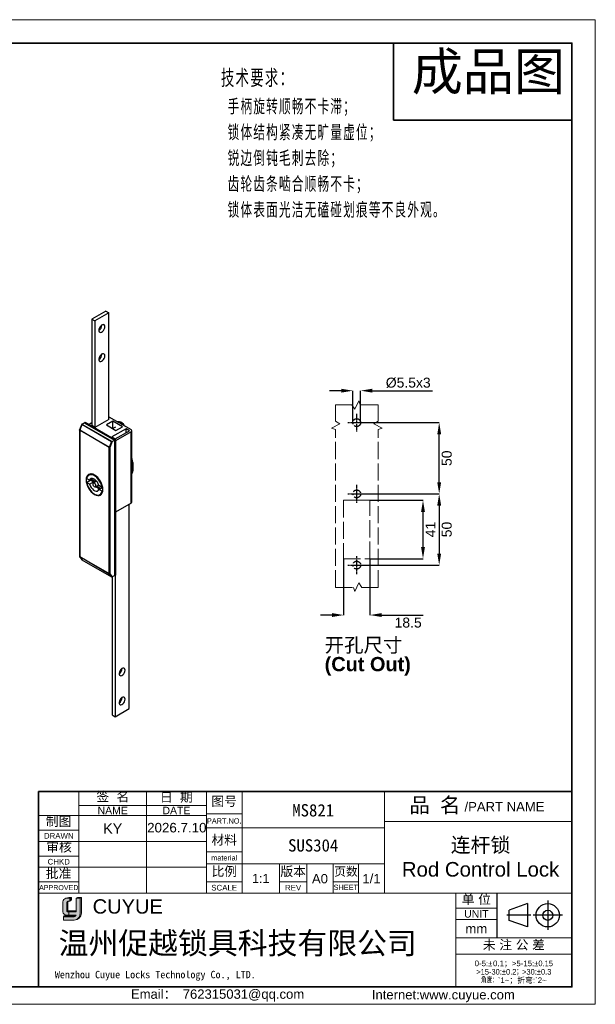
# Model space of a CAD drawing. Header units: millimetres. Extents: x 3821 to 4798, y 2217 to 2907.
# Tile 2 of 2: x 4394 to 4798, y 2217 to 2907. Entities that reach past the tile are written whole.
import ezdxf

# ---------------------------------------------------------------- set-up
doc = ezdxf.new("R2010")
doc.units = ezdxf.units.MM
for name, pattern in [('ACAD_ISO02W100', [15, 12, -3]), ('CENTER', [10.159999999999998, 6.35, -1.27, 1.27, -1.27]), ('CENTER2', [1.125, 0.75, -0.125, 0.125, -0.125])]:
    doc.linetypes.add(name, pattern=pattern)
for name, color, linetype, lineweight in [('0007', 7, 'Continuous', 5), ('实线层', 7, 'Continuous', 25), ('尺寸线层', 3, 'Continuous', 18), ('粗实线层', 7, 'Continuous', 35), ('细实线层', 3, 'Continuous', 18), ('虚线层', 6, 'ACAD_ISO02W100', 18)]:
    doc.layers.add(name, color=color, linetype=linetype, lineweight=lineweight)
for name, color, linetype in [('1轮廓实线层', 7, 'Continuous'), ('2细线层', 3, 'Continuous'), ('中心线层', 1, 'CENTER')]:
    doc.layers.add(name, color=color, linetype=linetype)
doc.styles.add('ARIAL', font='arial.ttf')
doc.styles.add('SLDTEXTSTYLE1', font='txt')
doc.styles.get("Standard").update_dxf_attribs({"font": 'arial.ttf'})
doc.styles.add('TEXTSTYLE_2', font='arial.ttf')
doc.styles.add('TEXTSTYLE_3', font='arial.ttf')
doc.styles.add('TEXTSTYLE_4', font='arial.ttf')
doc.styles.add('标准', font='txt', dxfattribs={"width": 0.667})
doc.dimstyles.new('SLDDIMSTYLE0', dxfattribs={"dimtxt": 7, "dimasz": 8.16, "dimexe": 0, "dimexo": 0.0625, "dimgap": 1.75, "dimtad": 2, "dimdec": 0, "dimrnd": 1e-09, "dimzin": 4, "dimdsep": 46, "dimtxsty": 'SLDTEXTSTYLE1', "dimsah": 1, "dimcen": 0.09, "dimadec": 0, "dimazin": 1, "dimtfac": 1, "dimtofl": 0, "dimtmove": 0, "dimatfit": 3, "dimfxl": 1, "dimfrac": 2, "dimtolj": 1, "dimtzin": 12, "dimarcsym": 0})

# ---------------------------------------------------------------- blocks, each defined once
blk = doc.blocks.new('*D34')
at = {"layer": '2细线层', "color": 0, "lineweight": -2, "ltscale": 5, "transparency": 16777216}
for p, q in [((4619.710174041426, 2647.085749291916), (4611.550174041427, 2647.085749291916)), ((4627.870174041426, 2624.745993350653), (4627.870174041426, 2647.085749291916)), ((4633.370174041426, 2624.745993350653), (4633.370174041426, 2647.085749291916)), ((4641.530174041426, 2647.085749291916), (4683.878441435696, 2647.085749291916))]:
    blk.add_line(p, q, dxfattribs=at)
at = {"layer": '2细线层', "color": 0, "ltscale": 5, "transparency": 16777216}
for points in [[(4619.710174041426, 2648.445749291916), (4619.710174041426, 2645.725749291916), (4627.870174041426, 2647.085749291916)], [(4641.530174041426, 2648.445749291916), (4641.530174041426, 2645.725749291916), (4633.370174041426, 2647.085749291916)]]:
    blk.add_solid(points, dxfattribs=at)
at = {"layer": 'Defpoints', "color": 0, "ltscale": 5, "transparency": 16777216}
for p in [(4633.370174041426, 2647.085749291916), (4627.870174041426, 2624.683493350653), (4633.370174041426, 2624.683493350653)]:
    blk.add_point(p, dxfattribs=at)
at = {"layer": '2细线层', "color": 0, "ltscale": 5, "transparency": 16777216, "insert": (4666.784307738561, 2652.60553101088), "char_height": 7, "attachment_point": 5}
blk.add_mtext('\\A1;%%C5.5x3', dxfattribs=at)
blk = doc.blocks.new('*D35')
at = {"layer": '2细线层', "color": 0, "lineweight": -2, "ltscale": 5, "transparency": 16777216}
for p, q in [((4639.932674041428, 2570.183493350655), (4677.148066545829, 2570.183493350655)), ((4677.148066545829, 2537.343493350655), (4677.148066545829, 2562.023493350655)), ((4639.932674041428, 2529.183493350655), (4677.148066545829, 2529.183493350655))]:
    blk.add_line(p, q, dxfattribs=at)
at = {"layer": '2细线层', "color": 0, "ltscale": 5, "transparency": 16777216}
for points in [[(4675.78806654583, 2562.023493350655), (4678.508066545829, 2562.023493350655), (4677.148066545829, 2570.183493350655)], [(4675.78806654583, 2537.343493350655), (4678.508066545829, 2537.343493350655), (4677.148066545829, 2529.183493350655)]]:
    blk.add_solid(points, dxfattribs=at)
at = {"layer": 'Defpoints', "color": 0, "ltscale": 5, "transparency": 16777216}
for p in [(4639.870174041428, 2570.183493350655), (4677.148066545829, 2570.183493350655), (4639.870174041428, 2529.183493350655)]:
    blk.add_point(p, dxfattribs=at)
at = {"layer": '2细线层', "color": 0, "ltscale": 5, "transparency": 16777216, "insert": (4682.412391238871, 2549.683493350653), "char_height": 7, "attachment_point": 5, "rotation": 90}
blk.add_mtext('\\A1;41', dxfattribs=at)
blk = doc.blocks.new('*D36')
at = {"layer": '2细线层', "color": 0, "lineweight": -2, "ltscale": 5, "transparency": 16777216}
for p, q in [((4621.370174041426, 2529.120993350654), (4621.370174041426, 2489.663750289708)), ((4639.870174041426, 2529.120993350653), (4639.870174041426, 2489.663750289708)), ((4613.210174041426, 2489.663750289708), (4605.050174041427, 2489.663750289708)), ((4648.030174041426, 2489.663750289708), (4677.266572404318, 2489.663750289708))]:
    blk.add_line(p, q, dxfattribs=at)
at = {"layer": '2细线层', "color": 0, "ltscale": 5, "transparency": 16777216}
for points in [[(4613.210174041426, 2491.023750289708), (4613.210174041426, 2488.303750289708), (4621.370174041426, 2489.663750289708)], [(4648.030174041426, 2491.023750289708), (4648.030174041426, 2488.303750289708), (4639.870174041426, 2489.663750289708)]]:
    blk.add_solid(points, dxfattribs=at)
at = {"layer": 'Defpoints', "color": 0, "ltscale": 5, "transparency": 16777216}
for p in [(4621.370174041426, 2529.183493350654), (4639.870174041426, 2529.183493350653), (4639.870174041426, 2489.663750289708)]:
    blk.add_point(p, dxfattribs=at)
at = {"layer": '2细线层', "color": 0, "ltscale": 5, "transparency": 16777216, "insert": (4666.728373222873, 2484.339739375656), "char_height": 7, "attachment_point": 5}
blk.add_mtext('\\A1;18.5', dxfattribs=at)
blk = doc.blocks.new('*D37')
at = {"layer": '2细线层', "color": 0, "lineweight": -2, "ltscale": 5, "transparency": 16777216}
for p, q in [((4630.682674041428, 2574.683493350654), (4688.524996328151, 2574.683493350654)), ((4688.524996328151, 2566.523493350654), (4688.524996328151, 2532.843493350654)), ((4630.682674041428, 2524.683493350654), (4688.524996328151, 2524.683493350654))]:
    blk.add_line(p, q, dxfattribs=at)
at = {"layer": '2细线层', "color": 0, "ltscale": 5, "transparency": 16777216}
for points in [[(4687.164996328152, 2566.523493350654), (4689.884996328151, 2566.523493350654), (4688.524996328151, 2574.683493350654)], [(4687.164996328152, 2532.843493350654), (4689.884996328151, 2532.843493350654), (4688.524996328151, 2524.683493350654)]]:
    blk.add_solid(points, dxfattribs=at)
at = {"layer": 'Defpoints', "color": 0, "ltscale": 5, "transparency": 16777216}
for p in [(4630.620174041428, 2574.683493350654), (4630.620174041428, 2524.683493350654), (4688.524996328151, 2524.683493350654)]:
    blk.add_point(p, dxfattribs=at)
at = {"layer": '2细线层', "color": 0, "ltscale": 5, "transparency": 16777216, "insert": (4693.849007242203, 2549.683493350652), "char_height": 7, "attachment_point": 5, "rotation": 90}
blk.add_mtext('\\A1;50', dxfattribs=at)
blk = doc.blocks.new('*D38')
at = {"layer": '2细线层', "color": 0, "lineweight": -2, "ltscale": 5, "transparency": 16777216}
for p, q in [((4630.682674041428, 2624.683493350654), (4688.524996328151, 2624.683493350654)), ((4688.524996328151, 2582.843493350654), (4688.524996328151, 2616.523493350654)), ((4630.682674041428, 2574.683493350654), (4688.524996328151, 2574.683493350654))]:
    blk.add_line(p, q, dxfattribs=at)
at = {"layer": '2细线层', "color": 0, "ltscale": 5, "transparency": 16777216}
for points in [[(4687.164996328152, 2616.523493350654), (4689.884996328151, 2616.523493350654), (4688.524996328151, 2624.683493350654)], [(4687.164996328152, 2582.843493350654), (4689.884996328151, 2582.843493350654), (4688.524996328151, 2574.683493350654)]]:
    blk.add_solid(points, dxfattribs=at)
at = {"layer": 'Defpoints', "color": 0, "ltscale": 5, "transparency": 16777216}
for p in [(4630.620174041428, 2624.683493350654), (4688.524996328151, 2624.683493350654), (4630.620174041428, 2574.683493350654)]:
    blk.add_point(p, dxfattribs=at)
at = {"layer": '2细线层', "color": 0, "ltscale": 5, "transparency": 16777216, "insert": (4693.849007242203, 2599.683493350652), "char_height": 7, "attachment_point": 5, "rotation": 90}
blk.add_mtext('\\A1;50', dxfattribs=at)
blk = doc.blocks.new('*U39')
at = {"layer": '中心线层', "color": 0, "linetype": 'CENTER2', "transparency": 16777216}
for p, q in [((-6.25, 0), (-0.5499999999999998, 0)), ((0, 0.55), (0, 6.25)), ((0.55, 0), (6.25, 0)), ((0, -6.25), (0, -0.5499999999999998))]:
    blk.add_line(p, q, dxfattribs=at)
at = {"layer": '中心线层', "color": 0, "linetype": 'Continuous', "transparency": 16777216}
for p, q in [((-0.275, 0), (0.275, 0)), ((0, -0.275), (0, 0.275))]:
    blk.add_line(p, q, dxfattribs=at)
blk = doc.blocks.new('*U40')
at = {"layer": '中心线层', "color": 0, "linetype": 'CENTER2', "transparency": 16777216}
for p, q in [((-6.25, 0), (-0.5499999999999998, 0)), ((0, 0.55), (0, 6.25)), ((0.55, 0), (6.25, 0)), ((0, -6.25), (0, -0.5499999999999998))]:
    blk.add_line(p, q, dxfattribs=at)
at = {"layer": '中心线层', "color": 0, "linetype": 'Continuous', "transparency": 16777216}
for p, q in [((-0.275, 0), (0.275, 0)), ((0, -0.275), (0, 0.275))]:
    blk.add_line(p, q, dxfattribs=at)
blk = doc.blocks.new('*U41')
at = {"layer": '中心线层', "color": 0, "linetype": 'CENTER2', "transparency": 16777216}
for p, q in [((-6.25, 0), (-0.5499999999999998, 0)), ((0, 0.55), (0, 6.25)), ((0.55, 0), (6.25, 0)), ((0, -6.25), (0, -0.5499999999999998))]:
    blk.add_line(p, q, dxfattribs=at)
at = {"layer": '中心线层', "color": 0, "linetype": 'Continuous', "transparency": 16777216}
for p, q in [((-0.275, 0), (0.275, 0)), ((0, -0.275), (0, 0.275))]:
    blk.add_line(p, q, dxfattribs=at)

msp = doc.modelspace()

# ---------------------------------------------------------------- hatches: boundary and pattern name
at = {"layer": '实线层'}
h = msp.add_hatch(color=30, dxfattribs=at)
edge = h.paths.add_edge_path(flags=0)
edge.add_arc((4427.968651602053, 2288.083840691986), 0.9401579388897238, 103.89623382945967, 180.1196323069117, ccw=False)
edge.add_line((4427.742859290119, 2288.996482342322), (4429.212847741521, 2288.996482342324))
edge.add_line((4429.212847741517, 2288.996482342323), (4429.212847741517, 2291.008039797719))
edge.add_line((4429.212847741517, 2291.008039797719), (4426.25865367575, 2291.008039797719))
edge.add_arc((4427.184305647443, 2288.233613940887), 2.924768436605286, 108.4506221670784, 173.4013944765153)
edge.add_line((4424.278912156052, 2288.569707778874), (4424.278912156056, 2281.465933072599))
edge.add_arc((4426.781551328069, 2281.699081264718), 2.513475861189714, 185.3223660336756, 272.7233690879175)
edge.add_line((4426.900976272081, 2279.188444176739), (4428.475941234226, 2279.188444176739))
edge.add_line((4428.475941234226, 2279.188444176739), (4428.475941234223, 2281.465933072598))
edge.add_line((4428.47594123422, 2281.4659330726), (4427.766945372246, 2281.4659330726))
edge.add_arc((4427.707826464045, 2282.143255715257), 0.6798977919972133, 177.6597996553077, 274.98831874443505, ccw=False)
edge.add_line((4427.02849571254, 2282.171017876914), (4427.028495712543, 2288.081877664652))
h = msp.add_hatch(color=254, dxfattribs=at)
h.paths.add_polyline_path([(4428.407252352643, 2291.606350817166), (4426.258653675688, 2291.008039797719), (4429.212847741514, 2291.008039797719), (4430.228864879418, 2291.606350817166)], flags=0)
h.paths.add_polyline_path([(4433.540028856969, 2291.008039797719), (4436.418058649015, 2291.008039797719), (4437.263882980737, 2291.606350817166), (4434.600927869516, 2291.606350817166)], flags=0)
h = msp.add_hatch(color=251, dxfattribs=at)
edge = h.paths.add_edge_path(flags=0)
edge.add_line((4427.706497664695, 2282.580058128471), (4427.706497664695, 2288.081877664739))
edge.add_arc((4428.646653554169, 2288.083840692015), 0.9401579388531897, 103.89623382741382, 180.1196323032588, ccw=False)
edge.add_line((4428.420861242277, 2288.996482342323), (4427.742859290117, 2288.996482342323))
edge.add_arc((4427.968651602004, 2288.083840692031), 0.9401579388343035, 103.8962338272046, 180.1196323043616)
edge.add_line((4427.028495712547, 2288.081877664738), (4427.02849571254, 2282.171017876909))
edge.add_arc((4427.707826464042, 2282.143255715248), 0.6798977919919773, 177.6597996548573, 274.9883187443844)
edge.add_line((4427.766945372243, 2281.465933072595), (4433.540028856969, 2281.465933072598))
edge.add_line((4433.540028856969, 2281.4659330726), (4433.540028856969, 2282.038277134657))
edge.add_line((4433.540028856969, 2282.038277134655), (4428.140413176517, 2282.038277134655))
edge.add_arc((4428.240685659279, 2282.563239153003), 0.5344527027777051, 178.1966309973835, 259.1862447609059, ccw=False)
msp.add_hatch(color=251, dxfattribs=at).paths.add_polyline_path([(4429.212847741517, 2288.996482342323), (4430.228864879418, 2289.768479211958), (4430.228864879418, 2291.606350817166), (4429.212847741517, 2291.008039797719)], flags=0)
h = msp.add_hatch(color=251, dxfattribs=at)
edge = h.paths.add_edge_path(flags=0)
edge.add_line((4437.263882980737, 2291.606350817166), (4436.418058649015, 2291.008039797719))
edge.add_line((4436.418058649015, 2291.008039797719), (4436.418058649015, 2280.460588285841))
edge.add_arc((4431.644349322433, 2280.274396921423), 4.777339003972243, -71.74154242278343, 2.2336036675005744, ccw=False)
edge.add_arc((4432.349554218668, 2280.589456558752), 4.916018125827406, 279.2658368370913, 358.4978790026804)
edge.add_line((4437.263882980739, 2280.460588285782), (4437.263882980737, 2291.606350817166))
h = msp.add_hatch(color=251, dxfattribs=at)
edge = h.paths.add_edge_path(flags=0)
edge.add_line((4425.20196156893, 2278.64724115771), (4424.596809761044, 2277.981250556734))
edge.add_line((4424.596809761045, 2277.981250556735), (4432.104568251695, 2277.981250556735))
edge.add_arc((4431.829504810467, 2279.765367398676), 1.805196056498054, 278.7644802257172, 323.8869948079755)
edge.add_line((4433.287843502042, 2278.701421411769), (4425.20196156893, 2278.647241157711))
at = {"layer": '尺寸线层'}
h = msp.add_hatch(color=179, dxfattribs=at)
edge = h.paths.add_edge_path(flags=0)
edge.add_line((4436.418058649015, 2291.008039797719), (4433.540028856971, 2291.008039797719))
edge.add_line((4433.540028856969, 2291.008039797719), (4433.540028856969, 2281.465933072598))
edge.add_line((4433.540028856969, 2281.4659330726), (4428.475941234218, 2281.4659330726))
edge.add_line((4428.47594123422, 2281.4659330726), (4428.47594123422, 2279.188444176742))
edge.add_line((4428.47594123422, 2279.188444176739), (4433.540028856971, 2279.188444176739))
edge.add_arc((4431.82950472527, 2279.765367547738), 1.805196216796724, 278.7644821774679, 341.36184450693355, ccw=False)
edge.add_line((4432.104568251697, 2277.981250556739), (4424.596809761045, 2277.981250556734))
edge.add_line((4424.596809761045, 2277.981250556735), (4424.596809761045, 2275.67414625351))
edge.add_line((4424.596809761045, 2275.67414625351), (4432.266133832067, 2275.67414625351))
edge.add_arc((4432.349554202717, 2280.589455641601), 4.916017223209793, 269.0276957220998, 279.2658387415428)
edge.add_arc((4431.644349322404, 2280.274396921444), 4.777339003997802, 288.258457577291, 362.2336036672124)
edge.add_line((4436.418058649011, 2280.460588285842), (4436.418058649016, 2291.008039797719))

# ---------------------------------------------------------------- linework, layer by layer
at = {"color": 0, "linetype": 'Continuous'}
for p, q in [((4729.079307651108, 2294.48953665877), (4729.079307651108, 2263.172730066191)), ((4750.625963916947, 2287.199392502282), (4737.766398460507, 2282.542686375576)), ((4750.625963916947, 2287.199392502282), (4750.625963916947, 2270.807782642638)), ((4764.721181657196, 2289.308701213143), (4764.721181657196, 2268.698473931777)), ((4737.766398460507, 2275.464488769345), (4737.766398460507, 2282.542686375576)), ((4752.955019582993, 2279.003587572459), (4735.946080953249, 2279.003587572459)), ((4750.625963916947, 2270.807782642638), (4737.766398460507, 2275.464488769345)), ((4775.026295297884, 2279.003587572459), (4754.416068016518, 2279.003587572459))]:
    msp.add_line(p, q, dxfattribs=at)
for radius in [8.195804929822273, 3.539098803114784]:
    msp.add_circle((4764.721181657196, 2279.003587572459), radius, dxfattribs=at)
at = {"layer": '0007'}
for p, q in [((4424.278912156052, 2281.465933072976), (4424.278912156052, 2288.569707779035)), ((4426.258653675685, 2291.00803979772), (4428.407252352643, 2291.606350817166)), ((4426.258653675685, 2291.00803979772), (4429.212847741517, 2291.00803979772)), ((4427.02849571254, 2282.171017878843), (4427.02849571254, 2288.081877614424)), ((4427.706497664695, 2282.580058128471), (4427.706497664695, 2288.081877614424)), ((4427.742859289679, 2288.996482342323), (4429.212847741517, 2288.996482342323)), ((4428.407252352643, 2291.606350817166), (4430.228864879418, 2291.606350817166)), ((4429.212847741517, 2291.00803979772), (4430.228864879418, 2291.606350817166)), ((4429.212847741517, 2288.996482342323), (4429.212847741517, 2291.00803979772)), ((4429.212847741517, 2288.996482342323), (4430.228864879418, 2289.768479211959)), ((4430.228864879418, 2289.768479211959), (4430.228864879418, 2291.606350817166)), ((4433.540028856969, 2291.00803979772), (4434.600927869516, 2291.606350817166)), ((4433.540028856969, 2291.00803979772), (4436.418058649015, 2291.00803979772)), ((4433.540028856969, 2281.465933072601), (4433.540028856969, 2291.00803979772)), ((4434.600927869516, 2291.606350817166), (4437.263882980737, 2291.606350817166)), ((4436.418058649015, 2291.00803979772), (4437.263882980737, 2291.606350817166)), ((4436.418058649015, 2291.00803979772), (4436.418058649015, 2280.460588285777)), ((4437.263882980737, 2291.606350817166), (4437.263882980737, 2280.46058828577)), ((4427.766945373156, 2281.465933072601), (4433.540028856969, 2281.465933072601)), ((4428.140413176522, 2282.038277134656), (4433.540028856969, 2282.038277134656)), ((4428.47594123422, 2281.465933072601), (4428.47594123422, 2279.18844417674)), ((4424.596809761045, 2277.981250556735), (4425.20196156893, 2278.647241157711)), ((4424.596809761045, 2275.67414625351), (4424.596809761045, 2277.981250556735)), ((4424.596809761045, 2277.981250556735), (4432.104568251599, 2277.981250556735)), ((4424.596809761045, 2275.67414625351), (4432.266133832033, 2275.67414625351)), ((4425.20196156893, 2278.647241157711), (4433.287843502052, 2278.701421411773)), ((4426.900976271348, 2279.18844417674), (4433.540028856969, 2279.18844417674))]:
    msp.add_line(p, q, dxfattribs=at)
for centre, radius, start, end in [((4427.18430610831, 2288.233613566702), 2.924768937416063, 108.4506284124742, 173.4013882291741), ((4427.968651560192, 2288.083840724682), 0.9401578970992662, 103.8962318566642, 180.1196373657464), ((4428.646653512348, 2288.083840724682), 0.9401578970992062, 103.8962318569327, 180.1196373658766), ((4426.781551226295, 2281.699081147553), 2.51347574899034, 185.3223635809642, 272.7233715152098), ((4427.707826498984, 2282.143255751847), 0.6798978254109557, 177.6598026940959, 274.9883156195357), ((4428.240685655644, 2282.563239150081), 0.5344526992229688, 178.1966306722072, 259.1862450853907), ((4432.349554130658, 2280.589456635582), 4.916018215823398, 269.0276967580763, 358.4978781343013), ((4431.64434999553, 2280.274396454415), 4.777338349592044, 288.2424993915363, 2.233609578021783), ((4431.829504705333, 2279.765367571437), 1.805196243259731, 278.764482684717, 341.3618439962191)]:
    msp.add_arc(centre, radius, start, end, dxfattribs=at)
at = {"layer": '1轮廓实线层', "linetype": 'Continuous', "lineweight": 25, "ltscale": 5}
for p, q in [((4454.486996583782, 2702.952116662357), (4444.58750164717, 2697.237259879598)), ((4456.608316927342, 2701.727504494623), (4446.70882199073, 2696.012647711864)), ((4454.486996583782, 2702.952116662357), (4456.608316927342, 2701.727504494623)), ((4456.608316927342, 2627.136521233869), (4456.608316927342, 2701.727504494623)), ((4444.58750164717, 2697.237259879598), (4444.58750164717, 2622.768737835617)), ((4444.58750164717, 2697.237259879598), (4446.70882199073, 2696.012647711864)), ((4446.70882199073, 2696.012647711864), (4446.70882199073, 2621.544125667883)), ((4446.814888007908, 2621.482895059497), (4456.714382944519, 2627.197751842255)), ((4459.295322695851, 2625.707807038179), (4454.840549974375, 2623.136121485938)), ((4456.608316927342, 2628.728517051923), (4472.129310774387, 2619.768438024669)), ((4456.714382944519, 2627.197751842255), (4456.608316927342, 2627.258982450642)), ((4466.012837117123, 2621.829868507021), (4459.295322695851, 2625.707807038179)), ((4459.295322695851, 2620.564435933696), (4459.295322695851, 2625.707807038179)), ((4435.978996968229, 2619.414162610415), (4435.978996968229, 2530.792896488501)), ((4437.623258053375, 2623.558504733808), (4436.000683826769, 2619.526152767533)), ((4456.855804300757, 2607.290502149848), (4436.066864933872, 2619.291701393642)), ((4436.066864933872, 2619.291701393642), (4436.066864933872, 2530.670435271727)), ((4437.631298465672, 2623.24792466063), (4436.097517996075, 2619.43623913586)), ((4436.097517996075, 2619.43623913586), (4456.886457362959, 2607.435039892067)), ((4437.631298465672, 2623.575575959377), (4458.783195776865, 2611.36484555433)), ((4458.420237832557, 2611.246725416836), (4437.631298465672, 2623.24792466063)), ((4437.729041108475, 2623.667392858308), (4439.248845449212, 2624.544757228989)), ((4439.248845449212, 2624.544757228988), (4439.955952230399, 2624.9529612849)), ((4439.248845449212, 2624.544757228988), (4460.462048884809, 2612.298635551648)), ((4439.955952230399, 2624.9529612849), (4461.169155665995, 2612.706839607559)), ((4444.58750164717, 2624.442374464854), (4442.713956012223, 2623.360799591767)), ((4444.58750164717, 2622.891199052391), (4444.481435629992, 2622.829968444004)), ((4444.481435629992, 2622.829968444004), (4446.814888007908, 2621.482895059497)), ((4454.840549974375, 2623.136121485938), (4461.558064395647, 2619.25818295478)), ((4468.593776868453, 2620.339923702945), (4458.694281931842, 2614.625066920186)), ((4461.154201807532, 2621.467739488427), (4459.442393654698, 2620.479533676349)), ((4461.027734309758, 2613.277993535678), (4470.927229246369, 2618.992850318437)), ((4461.558064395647, 2619.25818295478), (4466.012837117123, 2621.829868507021)), ((4470.927229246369, 2618.992850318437), (4468.593776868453, 2620.339923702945)), ((4468.593776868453, 2617.64577693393), (4468.593776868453, 2620.339923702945)), ((4472.715097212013, 2568.898078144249), (4472.715097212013, 2618.952029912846)), ((4458.942244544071, 2611.421271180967), (4457.280068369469, 2607.290502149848)), ((4458.694281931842, 2614.625066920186), (4461.027734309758, 2613.277993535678)), ((4458.942244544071, 2611.421271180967), (4460.462048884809, 2612.298635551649)), ((4460.462048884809, 2612.298635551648), (4461.169155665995, 2612.706839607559)), ((4460.462048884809, 2612.298635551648), (4460.462048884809, 2517.334939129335)), ((4472.129310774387, 2618.135621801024), (4461.169155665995, 2611.808458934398)), ((4461.169155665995, 2612.706839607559), (4461.169155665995, 2517.743143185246)), ((4472.129310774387, 2568.081670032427), (4472.129310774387, 2618.135621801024)), ((4456.855804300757, 2518.669236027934), (4456.855804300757, 2607.290502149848)), ((4456.886457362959, 2607.435039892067), (4458.420237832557, 2611.246725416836)), ((4457.280068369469, 2607.290502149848), (4457.280068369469, 2518.669236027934)), ((4472.715097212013, 2596.303823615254), (4473.296036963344, 2596.63919299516)), ((4472.715097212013, 2590.588037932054), (4473.296036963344, 2590.923407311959)), ((4473.296036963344, 2596.63919299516), (4473.296036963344, 2590.923407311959)), ((4443.063813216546, 2584.25145784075), (4440.896958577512, 2585.502356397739)), ((4440.896958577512, 2582.766944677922), (4444.432492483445, 2584.807964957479)), ((4443.922688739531, 2588.684310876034), (4442.395232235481, 2587.8025290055)), ((4443.063813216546, 2584.25145784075), (4445.136038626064, 2585.447728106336)), ((4443.65467502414, 2584.358940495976), (4444.503203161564, 2584.84878536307)), ((4443.65467502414, 2584.358940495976), (4445.821529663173, 2583.108041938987)), ((4444.114199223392, 2584.857832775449), (4444.153554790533, 2584.646937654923)), ((4444.18490990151, 2584.89865318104), (4444.224265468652, 2584.687758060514)), ((4444.432492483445, 2584.807964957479), (4446.599347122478, 2583.557066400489)), ((4446.670057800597, 2583.597886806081), (4444.503203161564, 2584.84878536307)), ((4447.902544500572, 2583.649682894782), (4445.5699742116, 2582.303118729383)), ((4443.063813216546, 2581.516046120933), (4440.896958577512, 2582.766944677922)), ((4443.063813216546, 2581.516046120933), (4446.599347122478, 2583.557066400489)), ((4445.821529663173, 2583.108041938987), (4446.670057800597, 2583.597886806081)), ((4445.995120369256, 2582.548550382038), (4445.821529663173, 2583.108041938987)), ((4446.772937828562, 2582.997574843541), (4446.599347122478, 2583.557066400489)), ((4446.670057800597, 2583.597886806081), (4446.84364850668, 2583.038395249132)), ((4447.069852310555, 2579.704972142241), (4449.402422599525, 2581.05153630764)), ((4451.742867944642, 2579.241146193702), (4449.576013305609, 2580.492044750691)), ((4449.576013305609, 2577.756633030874), (4452.202582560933, 2579.272919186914)), ((4451.742867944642, 2576.505734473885), (4449.576013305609, 2577.756633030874)), ((4451.742867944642, 2579.241146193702), (4452.163226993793, 2579.48381430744)), ((4451.742867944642, 2576.505734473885), (4452.297218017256, 2576.825753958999)), ((4450.244594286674, 2574.205561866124), (4451.772050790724, 2575.087343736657)), ((4472.129310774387, 2568.081670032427), (4461.169155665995, 2561.754507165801)), ((4470.821163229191, 2424.064135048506), (4470.821163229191, 2567.326492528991)), ((4436.039175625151, 2530.612658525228), (4437.608107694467, 2528.525066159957)), ((4436.066864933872, 2530.670435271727), (4456.855804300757, 2518.669236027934)), ((4456.886457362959, 2518.56008955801), (4436.097517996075, 2530.561288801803)), ((4436.097517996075, 2530.561288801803), (4437.631298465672, 2528.520468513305)), ((4437.612118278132, 2528.521513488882), (4458.502400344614, 2516.461810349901)), ((4437.631298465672, 2528.520468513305), (4458.420237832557, 2516.519269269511)), ((4458.420237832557, 2516.519269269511), (4456.886457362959, 2518.56008955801)), ((4457.280068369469, 2518.669236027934), (4458.942244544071, 2516.457574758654)), ((4458.80034794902, 2516.404565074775), (4458.80034794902, 2419.573890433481)), ((4458.942244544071, 2516.457574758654), (4460.462048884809, 2517.334939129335)), ((4460.462048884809, 2517.334939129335), (4461.169155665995, 2517.743143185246)), ((4460.92166829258, 2517.600271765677), (4460.92166829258, 2418.349278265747)), ((4458.80034794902, 2419.573890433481), (4460.92166829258, 2418.349278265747)), ((4460.92166829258, 2418.349278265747), (4470.821163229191, 2424.064135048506))]:
    msp.add_line(p, q, dxfattribs=at)
at = {"layer": '1轮廓实线层', "linetype": 'Continuous', "lineweight": 25, "ltscale": 5, "flags": 128}
for points in [[(4453.779889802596, 2691.92928015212), (4453.664950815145, 2692.658318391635), (4453.332589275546, 2693.175648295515), (4452.818821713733, 2693.425209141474), (4452.179322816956, 2693.379957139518), (4451.483392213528, 2693.044796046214), (4450.806444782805, 2692.456045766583), (4450.221838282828, 2691.677506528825), (4449.792923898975, 2690.793545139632), (4449.566181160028, 2689.899952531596), (4449.566181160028, 2689.093563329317), (4449.792923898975, 2688.461762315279), (4450.221838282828, 2688.073014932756), (4450.806444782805, 2687.969447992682), (4451.483392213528, 2688.16228458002), (4452.179322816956, 2688.630627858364), (4452.818821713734, 2689.32372556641), (4453.332589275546, 2690.166469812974), (4453.664950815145, 2691.067536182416), (4453.779889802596, 2691.92928015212)], [(4453.779889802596, 2671.515759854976), (4453.664950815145, 2672.244798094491), (4453.332589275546, 2672.762127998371), (4452.818821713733, 2673.01168884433), (4452.179322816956, 2672.966436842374), (4451.483392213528, 2672.63127574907), (4450.806444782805, 2672.04252546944), (4450.221838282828, 2671.263986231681), (4449.792923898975, 2670.380024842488), (4449.566181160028, 2669.486432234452), (4449.566181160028, 2668.680043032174), (4449.792923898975, 2668.048242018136), (4450.221838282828, 2667.659494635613), (4450.806444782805, 2667.555927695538), (4451.483392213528, 2667.748764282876), (4452.179322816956, 2668.21710756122), (4452.818821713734, 2668.910205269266), (4453.332589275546, 2669.75294951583), (4453.664950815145, 2670.654015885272), (4453.779889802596, 2671.515759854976)], [(4467.792942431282, 2622.27177018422), (4467.643544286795, 2622.500633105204), (4466.851166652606, 2623.512462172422), (4465.966919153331, 2624.342240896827), (4465.042191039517, 2624.94174555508), (4464.13072414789, 2625.276135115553), (4463.285489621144, 2625.325976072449), (4462.747807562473, 2625.184264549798)], [(4436.097517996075, 2619.43623913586), (4436.059620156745, 2619.459705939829), (4436.030152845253, 2619.48142253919), (4436.010248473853, 2619.500554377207), (4436.000671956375, 2619.516366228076), (4436.000683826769, 2619.526152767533)], [(4473.292731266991, 2590.71720167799), (4473.473483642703, 2591.165469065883), (4473.633612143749, 2592.12678737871)], [(4473.633612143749, 2592.12678737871), (4473.57070434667, 2593.230493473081), (4473.296036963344, 2594.388757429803)], [(4440.574670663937, 2584.483985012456), (4440.687781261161, 2583.092521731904), (4441.022766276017, 2581.623936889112), (4441.566752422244, 2580.134667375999), (4442.298834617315, 2578.68194498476), (4443.190879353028, 2577.321597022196), (4444.208605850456, 2576.105900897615), (4445.312903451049, 2575.081575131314), (4446.461334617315, 2574.287983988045), (4447.60976578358, 2573.755624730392), (4448.714063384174, 2573.504955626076), (4449.731789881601, 2573.5456097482), (4450.623834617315, 2573.876024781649), (4451.355916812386, 2574.483503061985), (4451.899902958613, 2575.344699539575), (4452.234887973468, 2576.426518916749), (4452.347998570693, 2577.687387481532), (4452.234887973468, 2579.078850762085), (4451.899902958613, 2580.547435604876), (4451.355916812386, 2582.03670511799), (4450.623834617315, 2583.489427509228), (4449.731789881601, 2584.849775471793), (4448.714063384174, 2586.065471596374), (4447.60976578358, 2587.089797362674), (4446.461334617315, 2587.883388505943), (4445.312903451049, 2588.415747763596), (4444.208605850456, 2588.666416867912), (4443.190879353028, 2588.625762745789), (4442.298834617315, 2588.29534771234), (4441.566752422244, 2587.687869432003), (4441.022766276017, 2586.826672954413), (4440.687781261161, 2585.74485357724), (4440.574670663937, 2584.483985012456)], [(4451.742867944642, 2579.241146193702), (4451.380075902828, 2580.717660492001), (4450.79793621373, 2582.206588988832), (4450.021683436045, 2583.643389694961), (4449.08496653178, 2584.965780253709), (4448.028390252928, 2586.116437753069), (4446.897755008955, 2587.045483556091), (4445.7420715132, 2587.71264543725), (4444.611436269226, 2588.089003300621), (4443.554859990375, 2588.158242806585), (4442.61814308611, 2587.917362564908), (4441.841890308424, 2587.376804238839), (4441.259750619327, 2586.559999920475), (4440.896958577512, 2585.502356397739)], [(4449.576013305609, 2580.492044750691), (4449.139033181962, 2581.702686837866), (4448.495463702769, 2582.862131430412), (4447.692466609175, 2583.885412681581), (4446.788886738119, 2584.697542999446), (4445.850939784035, 2585.239008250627), (4444.947359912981, 2585.470129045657), (4444.144362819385, 2585.373968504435), (4443.500793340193, 2584.95757341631), (4443.063813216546, 2584.25145784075)], [(4440.896958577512, 2582.766944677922), (4441.259750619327, 2581.290430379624), (4441.841890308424, 2579.801501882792), (4442.61814308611, 2578.364701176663), (4443.554859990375, 2577.042310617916), (4444.611436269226, 2575.891653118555), (4445.7420715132, 2574.962607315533), (4446.897755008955, 2574.295445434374), (4448.028390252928, 2573.919087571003), (4449.08496653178, 2573.849848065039), (4450.021683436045, 2574.090728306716), (4450.79793621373, 2574.631286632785), (4451.380075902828, 2575.448090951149), (4451.742867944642, 2576.505734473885)], [(4443.063813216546, 2581.516046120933), (4443.500793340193, 2580.305404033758), (4444.144362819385, 2579.145959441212), (4444.947359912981, 2578.122678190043), (4445.850939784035, 2577.310547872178), (4446.788886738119, 2576.769082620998), (4447.692466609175, 2576.537961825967), (4448.495463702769, 2576.634122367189), (4449.139033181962, 2577.050517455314), (4449.576013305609, 2577.756633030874)], [(4445.259253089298, 2581.616351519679), (4445.33999103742, 2581.101027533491), (4445.569913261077, 2580.570938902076), (4445.914016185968, 2580.106786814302), (4446.319913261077, 2579.779234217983), (4446.725810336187, 2579.638148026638), (4447.069913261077, 2579.705007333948), (4447.299835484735, 2579.969633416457), (4447.380573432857, 2580.391739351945), (4447.299835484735, 2580.907063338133), (4447.069913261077, 2581.437151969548), (4446.725810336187, 2581.901304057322), (4446.319913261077, 2582.22885665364), (4445.914016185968, 2582.369942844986), (4445.569913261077, 2582.303083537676), (4445.33999103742, 2582.038457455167), (4445.259253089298, 2581.616351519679)], [(4436.097517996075, 2530.561288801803), (4436.059620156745, 2530.589630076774), (4436.039175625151, 2530.612658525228)], [(4467.992736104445, 2451.010247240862), (4467.877797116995, 2451.739285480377), (4467.545435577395, 2452.256615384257), (4467.031668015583, 2452.506176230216), (4466.392169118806, 2452.46092422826), (4465.696238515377, 2452.125763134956), (4465.019291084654, 2451.537012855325), (4464.434684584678, 2450.758473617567), (4464.005770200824, 2449.874512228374), (4463.779027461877, 2448.980919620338), (4463.779027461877, 2448.174530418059), (4464.005770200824, 2447.542729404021), (4464.434684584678, 2447.153982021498), (4465.019291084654, 2447.050415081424), (4465.696238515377, 2447.243251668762), (4466.392169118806, 2447.711594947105), (4467.031668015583, 2448.404692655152), (4467.545435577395, 2449.247436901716), (4467.877797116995, 2450.148503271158), (4467.992736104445, 2451.010247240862)], [(4467.992736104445, 2430.596726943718), (4467.877797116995, 2431.325765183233), (4467.545435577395, 2431.843095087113), (4467.031668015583, 2432.092655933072), (4466.392169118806, 2432.047403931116), (4465.696238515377, 2431.712242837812), (4465.019291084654, 2431.123492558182), (4464.434684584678, 2430.344953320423), (4464.005770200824, 2429.46099193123), (4463.779027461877, 2428.567399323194), (4463.779027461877, 2427.761010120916), (4464.005770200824, 2427.129209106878), (4464.434684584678, 2426.740461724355), (4465.019291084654, 2426.63689478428), (4465.696238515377, 2426.829731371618), (4466.392169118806, 2427.298074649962), (4467.031668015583, 2427.991172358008), (4467.545435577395, 2428.833916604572), (4467.877797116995, 2429.734982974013), (4467.992736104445, 2430.596726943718)]]:
    msp.add_lwpolyline(points, dxfattribs=at)
at = {"layer": '1轮廓实线层', "linetype": 'Continuous', "lineweight": 25, "ltscale": 25}
for centre, radius, start, end in [((4447.101908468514, 2693.335192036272), 4.560266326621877, 302.278474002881, 357.7215262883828), ((4447.101908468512, 2672.92167173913), 4.560266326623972, 302.278474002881, 357.7215262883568), ((4436.278996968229, 2619.414162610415), 0.3000000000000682, 158.0806862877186, 179.999999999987), ((4436.129134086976, 2619.429134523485), 0.1508817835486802, 185.6947992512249, 245.6253417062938), ((4436.461110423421, 2619.283610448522), 0.3943285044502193, 157.2283290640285, 178.8243062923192), ((4462.393217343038, 2620.156709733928), 4.87758766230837, 38.28564265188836, 81.71973388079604), ((4471.819456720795, 2618.952029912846), 0.8732306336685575, 290.783420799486, 69.216579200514), ((4457.25004979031, 2607.282411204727), 0.3943285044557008, 157.2283290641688, 178.8243062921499), ((4457.067936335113, 2607.699915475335), 0.4611065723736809, 242.609672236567, 297.3903277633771), ((4457.503583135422, 2608.507404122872), 1.237258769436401, 240.0803695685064, 259.5921903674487), ((4464.178862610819, 2596.442677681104), 9.119291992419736, 1.234785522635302, 20.59938619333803), ((4469.080094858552, 2590.726863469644), 4.220520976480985, 329.4593252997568, 2.669150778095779), ((4451.506179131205, 2583.094759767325), 5.09671902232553, 218.0928217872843, 255.8647896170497), ((4452.283996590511, 2583.543784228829), 5.096719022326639, 218.0928217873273, 255.8647896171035), ((4452.35470726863, 2583.58460463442), 5.09671902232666, 218.0928217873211, 255.8647896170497), ((4471.714183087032, 2568.997890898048), 1.005878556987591, 294.3746582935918, 354.3052007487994), ((4436.278996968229, 2530.792896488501), 0.3000000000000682, 180, 216.926728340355), ((4436.129134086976, 2530.807868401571), 0.1508817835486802, 185.6947992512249, 245.6253417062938), ((4436.247696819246, 2530.662343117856), 0.1810128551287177, 177.4377464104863, 213.9363437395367), ((4457.036636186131, 2518.661143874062), 0.1810128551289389, 177.4377464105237, 213.9363437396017), ((4457.067936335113, 2519.07864935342), 0.4611065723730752, 242.6096722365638, 297.3903277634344), ((4457.016807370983, 2518.854318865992), 0.3218105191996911, 246.1056115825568, 324.8912732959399), ((4461.314754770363, 2452.416159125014), 4.560266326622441, 302.2784740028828, 357.7215262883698), ((4461.314754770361, 2432.002638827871), 4.560266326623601, 302.2784740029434, 357.7215262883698)]:
    msp.add_arc(centre, radius, start, end, dxfattribs=at)
for centre, major_axis, ratio, start_param, end_param in [((4437.812777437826, 2623.225848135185), (-0.1353869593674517, 0.3922649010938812), 0.4036282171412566, 0.350092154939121, 1.376607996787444), ((4437.941173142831, 2623.544931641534), (0.3254253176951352, 0.04286447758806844), 0.5636919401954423, 2.204362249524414, 2.748642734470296), ((4458.601716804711, 2611.224648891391), (0.368472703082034, 0.1271752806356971), 0.2265503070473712, 0.9795052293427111, 2.006021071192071), ((4458.730112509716, 2611.543732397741), (0.3254253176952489, 0.04286447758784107), 0.5636919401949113, 4.801674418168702, 5.345954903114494), ((4437.812777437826, 2528.752076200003), (0.2028456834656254, 0.2289909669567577), 0.2072081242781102, 3.183867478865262, 3.425066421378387), ((4458.601716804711, 2516.750876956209), (0.3140171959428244, -0.278163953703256), 0.7007528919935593, 4.754663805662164, 5.781179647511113), ((4458.730112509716, 2516.580035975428), (0.3254253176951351, 0.04286447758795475), 0.5636919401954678, 4.801674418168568, 5.345954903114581)]:
    msp.add_ellipse(centre, major_axis=major_axis, ratio=ratio, start_param=start_param, end_param=end_param, dxfattribs=at)
at = {"layer": '中心线层'}
for centre in [(4630.620174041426, 2624.683493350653), (4630.620174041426, 2574.683493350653), (4630.620174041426, 2524.683493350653)]:
    msp.add_circle(centre, 2.75, dxfattribs=at)
at = {"layer": '粗实线层'}
for p, q in [((4656.504033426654, 2890.924822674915), (4656.504033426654, 2836.924822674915)), ((4656.504033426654, 2836.924822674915), (4781.712596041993, 2836.924822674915))]:
    msp.add_line(p, q, dxfattribs=at)
msp.add_lwpolyline([(3879.794599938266, 2890.924822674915), (4781.712596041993, 2890.924822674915), (4781.712596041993, 2228.764690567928), (3879.794599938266, 2228.764690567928)], close=True, dxfattribs=at)
msp.add_lwpolyline([(4781.712083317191, 2365.831494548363), (4635.637296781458, 2365.831494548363), (4407.146343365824, 2365.828752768), (4407.146343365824, 2228.699083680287)], dxfattribs=at)
at = {"layer": '细实线层'}
for p, q in [((4435.568319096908, 2365.828752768), (4435.568319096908, 2294.510646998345)), ((4482.938278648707, 2365.828752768), (4482.938278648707, 2294.510646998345)), ((4525.04245829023, 2365.88958171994), (4525.04245829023, 2294.510646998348)), ((4525.044909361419, 2365.828752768), (4525.044909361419, 2294.510646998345)), ((4550.043270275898, 2365.830467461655), (4550.043270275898, 2294.510646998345)), ((4650.037296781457, 2365.831494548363), (4650.037296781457, 2294.510646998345)), ((4435.568319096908, 2356.091594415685), (4525.044909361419, 2356.091594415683)), ((4407.146343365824, 2348.986100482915), (4525.044909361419, 2348.986100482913)), ((4525.04245829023, 2350.099595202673), (4550.043270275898, 2350.099595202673)), ((4650.037296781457, 2344.778179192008), (4781.712083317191, 2344.778179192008)), ((4407.146343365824, 2338.72260924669), (4435.568319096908, 2338.72260924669)), ((4525.04245829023, 2340.36243685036), (4650.046518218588, 2340.36243685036)), ((4407.146343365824, 2330.827615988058), (4525.044909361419, 2330.827615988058)), ((4525.04245829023, 2323.519784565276), (4550.043270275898, 2323.519784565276)), ((4407.146343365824, 2320.564124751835), (4435.568319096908, 2320.564124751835)), ((4525.04245829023, 2315.098458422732), (4650.046518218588, 2315.098458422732)), ((4576.359914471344, 2315.098458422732), (4576.359914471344, 2294.510646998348)), ((4595.571064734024, 2315.098458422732), (4595.571064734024, 2294.510646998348)), ((4613.992715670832, 2315.098458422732), (4613.992715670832, 2294.510646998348)), ((4631.888033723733, 2315.098458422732), (4631.888033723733, 2294.510646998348)), ((4407.146343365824, 2312.669131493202), (4525.044909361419, 2312.669131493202)), ((4407.146343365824, 2302.40564025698), (4435.568319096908, 2302.40564025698)), ((4525.04245829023, 2302.466469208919), (4550.043270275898, 2302.466469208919)), ((4576.359914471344, 2302.466469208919), (4595.571064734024, 2302.466469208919)), ((4613.992715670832, 2302.466469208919), (4631.888033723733, 2302.466469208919)), ((4407.146343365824, 2294.510646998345), (4700.13074228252, 2294.510646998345)), ((4700.13074228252, 2294.510646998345), (4700.13074228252, 2228.98336046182)), ((4700.130999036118, 2294.48953665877), (4781.712596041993, 2294.48953665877)), ((4700.130999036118, 2294.48953665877), (4700.130999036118, 2228.69908368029)), ((4700.130999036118, 2283.962878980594), (4729.079307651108, 2283.962878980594)), ((4700.130999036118, 2276.06788572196), (4729.079307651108, 2276.06788572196)), ((4700.130999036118, 2263.172730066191), (4781.712596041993, 2263.172730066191)), ((4700.130999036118, 2251.85657306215), (4781.712596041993, 2251.85657306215))]:
    msp.add_line(p, q, dxfattribs=at)
msp.add_lwpolyline([(3821.155082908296, 2907.372725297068), (4798.16049866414, 2907.372725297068), (4798.16049866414, 2216.56081516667), (3821.155082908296, 2216.56081516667)], close=True, dxfattribs=at)
at = {"layer": '虚线层'}
for p, q in [((4629.17598689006, 2634.114668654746), (4632.182246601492, 2640.04807597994)), ((4632.182246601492, 2640.04807597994), (4633.02933764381, 2637.233547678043)), ((4615.687884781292, 2637.233547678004), (4627.277296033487, 2637.233547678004)), ((4615.687884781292, 2625.644136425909), (4615.687884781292, 2637.233547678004)), ((4627.277296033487, 2637.233547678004), (4629.17598689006, 2634.114668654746)), ((4645.687884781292, 2637.233547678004), (4633.029337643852, 2637.233547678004)), ((4645.687884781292, 2625.644136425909), (4645.687884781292, 2637.233547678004)), ((4615.68788478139, 2625.644136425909), (4618.80676380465, 2623.745445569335)), ((4645.687884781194, 2625.644136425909), (4642.569005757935, 2623.745445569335)), ((4618.80676380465, 2623.745445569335), (4612.873356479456, 2620.739185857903)), ((4612.873356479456, 2620.739185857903), (4615.68788478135, 2619.892094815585)), ((4615.687884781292, 2509.107098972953), (4615.68788478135, 2619.892094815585)), ((4642.569005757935, 2623.745445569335), (4648.502413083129, 2620.739185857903)), ((4648.502413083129, 2620.739185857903), (4645.687884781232, 2619.892094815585)), ((4645.687884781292, 2509.107098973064), (4645.687884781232, 2619.892094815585)), ((4621.370174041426, 2570.183493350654), (4621.370174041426, 2529.183493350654)), ((4639.870174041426, 2570.183493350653), (4621.370174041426, 2570.183493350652)), ((4627.870174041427, 2570.183493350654), (4621.370174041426, 2570.183493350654)), ((4639.870174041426, 2529.183493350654), (4639.870174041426, 2570.183493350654)), ((4639.870174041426, 2529.183493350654), (4639.870174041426, 2570.183493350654)), ((4621.370174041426, 2529.183493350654), (4627.870174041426, 2529.183493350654)), ((4621.370174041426, 2529.183493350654), (4639.870174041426, 2529.183493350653)), ((4615.68788478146, 2509.107098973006), (4628.346431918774, 2509.107098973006)), ((4629.193522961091, 2506.292570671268), (4628.346431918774, 2509.107098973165)), ((4632.199782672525, 2512.225977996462), (4629.193522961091, 2506.292570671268)), ((4634.098473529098, 2509.107098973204), (4632.199782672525, 2512.225977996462)), ((4634.098473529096, 2509.107098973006), (4645.687884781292, 2509.107098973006))]:
    msp.add_line(p, q, dxfattribs=at)

# ---------------------------------------------------------------- block references
at = {"layer": '中心线层', "linetype": 'CENTER2'}
for name, p in [('*U41', (4630.620174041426, 2624.683493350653)), ('*U40', (4630.620174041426, 2574.683493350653)), ('*U39', (4630.620174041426, 2524.683493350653))]:
    msp.add_blockref(name, p, dxfattribs=at)

# ---------------------------------------------------------------- texts
at = {"color": 3, "linetype": 'Continuous', "insert": (4669.197340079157, 2884.253611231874), "char_height": 26.31664419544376, "width": 115.6493153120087, "attachment_point": 1, "line_spacing_factor": 0.8999999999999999, "style": 'TEXTSTYLE_2'}
msp.add_mtext('成品图', dxfattribs=at)
at = {"color": 0, "linetype": 'Continuous', "attachment_point": 2, "line_spacing_factor": 0.8999999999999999}
for s, insert, char_height, width, style in [('签  名', (4459.362239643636, 2365.583450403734), 6.579161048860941, 28.9380286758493, 'TEXTSTYLE_2'), ('日  期', (4503.93639687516, 2365.242635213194), 6.579161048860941, 28.9380286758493, 'TEXTSTYLE_2'), ('图号', (4537.542864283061, 2362.363706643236), 6.579161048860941, 19.27488588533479, 'TEXTSTYLE_2'), ('{\\fSimSun|b0|i0|c0|p34;品 名}', (4685.490827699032, 2361.597564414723), 10.52665767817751, 38.57033164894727, 'TEXTSTYLE_2'), ('/PART NAME', (4734.375891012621, 2358.495100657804), 6.579161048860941, 56.032929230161, 'TEXTSTYLE_3'), ('PART.NO.', (4537.542864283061, 2347.073181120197), 3.684330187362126, 24.25631509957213, 'TEXTSTYLE_3'), ('材料', (4537.542864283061, 2335.230691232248), 6.579161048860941, 19.27488588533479, 'TEXTSTYLE_2'), ('material', (4537.542864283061, 2321.151286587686), 3.684330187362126, 23.11951433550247, 'TEXTSTYLE_3'), ('比例', (4537.65226591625, 2313.16521101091), 6.579161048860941, 19.27488588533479, 'TEXTSTYLE_2'), ('版本', (4585.965489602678, 2313.123769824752), 6.579161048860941, 19.27488588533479, 'TEXTSTYLE_2'), ('A0', (4604.781890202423, 2307.992964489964), 6.579161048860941, 9.663142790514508, 'TEXTSTYLE_2'), ('页数', (4623.034816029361, 2312.752484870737), 6.052828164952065, 17.73289501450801, 'TEXTSTYLE_2'), ('1/1', (4640.967275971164, 2307.992964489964), 6.579161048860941, 14.49471418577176, 'TEXTSTYLE_2'), ('SCALE', (4537.542864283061, 2300.361137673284), 3.947496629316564, 18.04989165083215, 'TEXTSTYLE_3'), ('SHEET', (4622.940374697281, 2300.492720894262), 3.684330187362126, 15.22316648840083, 'TEXTSTYLE_4'), ('REV', (4585.965489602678, 2300.361137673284), 3.947496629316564, 8.563031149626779, 'TEXTSTYLE_4'), ('单 位', (4714.605153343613, 2293.514809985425), 6.579161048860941, 24.10645728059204, 'TEXTSTYLE_2'), ('UNIT', (4714.605153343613, 2282.64704677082), 5.263328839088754, 17.12049343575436, 'TEXTSTYLE_3'), ('mm', (4714.605153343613, 2272.909888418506), 6.579161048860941, 15.26169700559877, 'TEXTSTYLE_3'), ('未 注 公 差', (4740.967708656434, 2261.583963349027), 6.579161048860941, 53.04448595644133, 'TEXTSTYLE_2'), ('{\\C256;Email\\fSimSun|b0|i0|c0|p34;： \\farial|b0|i0|c0|p34;762315031@qq.com}', (4532.882822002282, 2227.005583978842), 6.566028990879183, 133.3581347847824, 'TEXTSTYLE_3'), ('{\\C256;Internet:www.cuyue.com}', (4691.419952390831, 2226.576014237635), 6.566028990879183, 194.6291418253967, 'TEXTSTYLE_3')]:
    msp.add_mtext(s, dxfattribs=dict(at, insert=insert, char_height=char_height, width=width, style=style))
at = {"color": 0, "lineweight": 13, "char_height": 8.64, "width": 166.6567108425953, "attachment_point": 5}
for s, insert in [('{\\fFangSong|b0|i0|c134|p34;\\C3;MS821}', (4600.040283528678, 2352.616844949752)), ('{\\fFangSong|b0|i0|c134|p34;\\C3;SUS304}', (4600.040283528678, 2327.992920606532))]:
    msp.add_mtext(s, dxfattribs=dict(at, insert=insert))
at = {"linetype": 'Continuous', "attachment_point": 2, "line_spacing_factor": 0.8999999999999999}
for s, insert, char_height, width, style in [('制图', (4421.273666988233, 2348.230482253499), 6.579161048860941, 19.27488588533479, 'TEXTSTYLE_2'), ('NAME', (4459.253298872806, 2355.170511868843), 5.263328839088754, 21.19027930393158, 'TEXTSTYLE_3'), ('DATE', (4503.99159400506, 2355.170511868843), 5.263328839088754, 19.56627821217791, 'TEXTSTYLE_3'), ('DRAWN', (4421.357331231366, 2336.748860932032), 3.947496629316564, 20.7940621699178, 'TEXTSTYLE_3'), ('审核', (4421.506579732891, 2330.25321870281), 6.579161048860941, 19.27488588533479, 'TEXTSTYLE_2'), ('CHKD', (4421.357331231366, 2318.590376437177), 3.947496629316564, 15.59921530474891, 'TEXTSTYLE_3'), ('批准', (4421.238499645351, 2311.658156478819), 6.579161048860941, 19.27488588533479, 'TEXTSTYLE_2'), ('APPROVED', (4421.357331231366, 2300.234517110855), 3.552746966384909, 27.5238835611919, 'TEXTSTYLE_3')]:
    msp.add_mtext(s, dxfattribs=dict(at, insert=insert, char_height=char_height, width=width, style=style))
at = {"color": 0, "insert": (4717.569322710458, 2319.728757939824), "char_height": 10.24300522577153, "width": 234.3243398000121, "attachment_point": 5, "style": 'ARIAL'}
msp.add_mtext('{\\fFangSong|b0|i0|c134|p34;连杆锁\\P}Rod Control Lock', dxfattribs=at)
at = {"color": 0, "insert": (4563.201592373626, 2304.888897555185), "char_height": 6.303387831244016, "width": 43.86107365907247, "attachment_point": 5}
msp.add_mtext('1:1', dxfattribs=at)
at = {"color": 7, "linetype": 'Continuous', "attachment_point": 1, "line_spacing_factor": 0.8999999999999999}
for s, insert, char_height, width, style in [('CUYUE', (4445.169586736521, 2290.262212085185), 10.08, 112.324038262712, 'TEXTSTYLE_2'), ('{\\fsimsun|b0|i0|c134|p34;\\C0;Wenzhou Cuyue Locks Technology Co., LTD.}', (4418.613015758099, 2240.029376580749), 5.184, 216.3757861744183, 'TEXTSTYLE_3')]:
    msp.add_mtext(s, dxfattribs=dict(at, insert=insert, char_height=char_height, width=width, style=style))
at = {"color": 0, "linetype": 'Continuous', "lineweight": 13, "insert": (4740.921797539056, 2247.251160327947), "char_height": 3.939617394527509, "width": 80.08432387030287, "attachment_point": 2, "line_spacing_factor": 0.8999999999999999, "style": 'TEXTSTYLE_2'}
msp.add_mtext('0-5:{\\Fgdt,gbcbig.shx;`\\fsimsun|b0|i0|c0|p34;\\W0.16667; \\farial|b0|i0|c0|p34;\\W1;0.1\\fsimsun|b0|i0|c0|p34;；}>5-15:{\\Fgdt,gbcbig.shx;`0.15\\P>15-30:`0.2；>30:`0.3\\P角度：}`1~{\\fsimsun|b0|i0|c0|p34;；折弯}:`2~', dxfattribs=at)
at = {"layer": '中心线层', "insert": (4608.091012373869, 2473.588845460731), "char_height": 10, "attachment_point": 1}
msp.add_mtext_dynamic_manual_height_columns('\\pxsm0.8;{\\fSimSun|b1|i0|c134|p2;\\C0;开孔尺寸\\fArial|b1|i0|c134|p34;\\P(Cut Out)}', width=84.11831965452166, gutter_width=12.5, heights=[0], dxfattribs=at)
at = {"layer": '尺寸线层', "insert": (4535.231211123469, 2872.101058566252), "char_height": 9.45, "width": 307.1102681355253, "attachment_point": 1, "line_spacing_factor": 1.150569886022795, "style": '标准'}
msp.add_mtext('{\\H1.14286x;\\T1.1;技术要求：\\P\\H0.875x; 手柄旋转顺畅不卡滞；\\P 锁体结构紧凑无旷量虚位；\\P 锐边倒钝毛刺去除；\\P 齿轮齿条啮合顺畅不卡；\\P 锁体表面光洁无磕碰划痕等不良外观。}', dxfattribs=at)
at = {"layer": '尺寸线层', "color": 6, "insert": (4421.271395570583, 2267.144245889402), "char_height": 15.36444, "width": 282.0590353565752, "attachment_point": 1}
msp.add_mtext('{\\fSimSun|b0|i0|c134|p2;\\C0;温州促越锁具科技有限公司}', dxfattribs=at)
at = {"layer": '细实线层', "insert": (4459.253298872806, 2339.906858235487), "char_height": 7.199999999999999, "attachment_point": 5}
msp.add_mtext_dynamic_manual_height_columns('KY', width=13.15832209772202, gutter_width=1, heights=[0], dxfattribs=at)
at = {"layer": '细实线层', "insert": (4483.418292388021, 2343.85367127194), "char_height": 6.71076, "attachment_point": 1}
msp.add_mtext('2026.7.10', dxfattribs=at)

# ---------------------------------------------------------------- dimensions: what is measured, and where the dimension line sits
at = {"layer": '2细线层', "ltscale": 5}
for base, p1, p2, text, picture, middle in [((4633.370174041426, 2647.085749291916), (4627.870174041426, 2624.683493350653), (4633.370174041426, 2624.683493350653), '%%C5.5x3', '*D34', (4666.784307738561, 2652.60553101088)), ((4639.870174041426, 2489.663750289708), (4621.370174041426, 2529.183493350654), (4639.870174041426, 2529.183493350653), '18.5', '*D36', (4666.728373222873, 2484.339739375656))]:
    dim = msp.add_linear_dim(base=base, p1=p1, p2=p2, text=text, dimstyle='SLDDIMSTYLE0', override={"dimtxsty": 'Standard'}, dxfattribs=at)
    dim.commit()
    dim.dimension.update_dxf_attribs({"geometry": picture, "text_midpoint": middle})
for base, p1, p2, picture, middle in [((4688.524996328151, 2624.683493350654), (4630.620174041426, 2574.683493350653), (4630.620174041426, 2624.683493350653), '*D38', (4693.849007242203, 2599.683493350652)), ((4688.524996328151, 2524.683493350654), (4630.620174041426, 2574.683493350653), (4630.620174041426, 2524.683493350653), '*D37', (4693.849007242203, 2549.683493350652)), ((4677.148066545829, 2570.183493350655), (4639.870174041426, 2529.183493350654), (4639.870174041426, 2570.183493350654), '*D35', (4682.412391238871, 2549.683493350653))]:
    dim = msp.add_linear_dim(base=base, p1=p1, p2=p2, angle=90, dimstyle='SLDDIMSTYLE0', override={"dimtxsty": 'Standard'}, dxfattribs=at)
    dim.commit()
    dim.dimension.update_dxf_attribs({"geometry": picture, "text_midpoint": middle})

doc.saveas('drawing.dxf')
